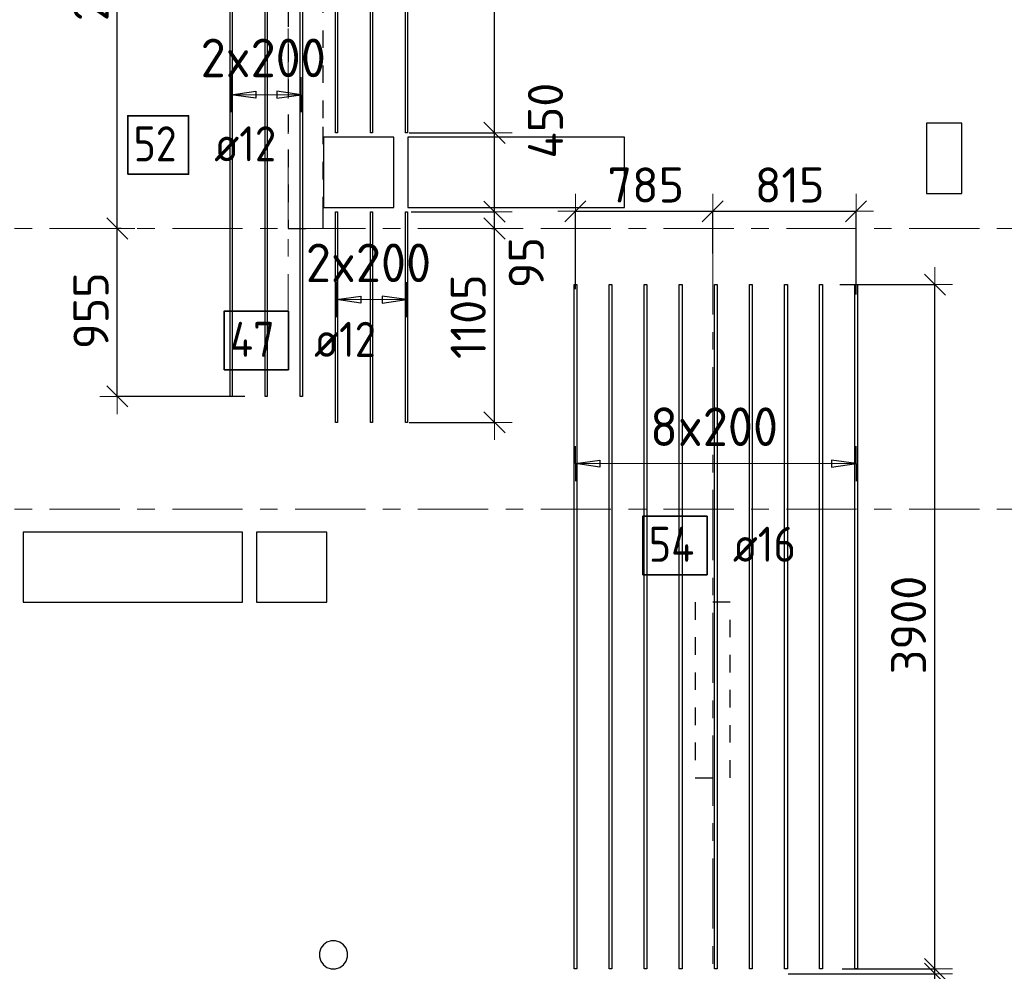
# Model space of a CAD drawing. Header units: metres. Extents: x -38 to 107, y -15 to 21.
# Tile 23 of 133: x 24.5 to 30.11, y 4.77 to 10.19. Entities that reach past the tile are written whole.
import ezdxf

# ---------------------------------------------------------------- set-up
doc = ezdxf.new("R2010")
doc.units = ezdxf.units.M
doc.header["$PDMODE"] = 65
for name, pattern in [('______11', [0.5, 0.4, -0.05, 0, -0.05]), ('______2', [0.0405, 0.03, -0.0105]), ('______5', [1.1, 0.8, -0.1, 0.1, -0.1])]:
    doc.linetypes.add(name, pattern=pattern)
for name, color, linetype, lineweight in [('XR$2$Осевая линия (1)', 7, '______5', 13), ('XR$4$Перекрытие (1)', 7, 'Continuous', 35), ('XR$4$Размерная линия (1)', 7, 'Continuous', 13)]:
    doc.layers.add(name, color=color, linetype=linetype, lineweight=lineweight)
for name, color, linetype, lineweight, true_color in [('XR$4$Арм.стержн.Доп. Арм верхн.зоны Х', 7, 'Continuous', 35, 0x8c8cff), ('XR$4$Арм.стержн.Доп. Арм. верхн.зоны У', 7, 'Continuous', 35, 0x739641), ('XR$6$Стена_ бетон несущ.', 7, 'Continuous', 70, 0xb4b496)]:
    doc.layers.add(name, color=color, linetype=linetype, lineweight=lineweight, true_color=true_color)
doc.styles.add('ISOCPEUR', font='txt')
doc.dimstyles.new('DIMSTYLE_3', dxfattribs={"dimtxt": 0.2, "dimasz": 0.2, "dimexe": 0, "dimexo": 0, "dimgap": 0.1, "dimtad": 2, "dimdec": 0, "dimlfac": 1000, "dimrnd": 5, "dimzin": 12, "dimdsep": 46, "dimtxsty": 'ISOCPEUR', "dimblk1": 'ALL_ML_STRICH', "dimblk2": 'ALL_ML_STRICH', "dimsah": 1, "dimcen": 0, "dimclrd": 7, "dimclre": 256, "dimclrt": 7, "dimadec": 0, "dimazin": 0, "dimtfac": 1, "dimtdec": 0, "dimtix": 1, "dimtmove": 2, "dimatfit": 3, "dimfxl": 0, "dimtzin": 0, "dimlwd": 0, "dimlwe": -3, "dimarcsym": 0})
doc.dimstyles.new('DIMSTYLE_34', dxfattribs={"dimtxt": 0.2, "dimasz": 0.2, "dimexe": 0, "dimexo": 0, "dimgap": 0.1, "dimtad": 0, "dimdec": 0, "dimlfac": 1000, "dimrnd": 5, "dimzin": 12, "dimdsep": 46, "dimtxsty": 'ISOCPEUR', "dimblk1": 'ALL_ML_STRICH', "dimblk2": 'ALL_ML_STRICH', "dimsah": 1, "dimcen": 0, "dimclrd": 7, "dimclre": 256, "dimclrt": 7, "dimadec": 0, "dimazin": 0, "dimtfac": 1, "dimtdec": 0, "dimtix": 1, "dimtmove": 2, "dimatfit": 3, "dimfxl": 0, "dimtvp": 1.2, "dimtzin": 0, "dimlwd": 0, "dimlwe": -3, "dimarcsym": 0})

# ---------------------------------------------------------------- blocks, each defined once
blk = doc.blocks.new('ALL_ML_STRICH')
at = {"color": 0, "linetype": 'ByBlock', "lineweight": -2}
for p, q in [((-0.3, -0.3), (0.3, 0.3)), ((0, -0.5), (0, 0.5)), ((-1, 0), (0.5, 0))]:
    blk.add_line(p, q, dxfattribs=at)
blk = doc.blocks.new('*D390')
at = {"layer": 'DEFPOINTS', "color": 7, "linetype": 'Continuous', "lineweight": 13, "transparency": 33554687}
for p in [(25.0977, 9), (25.0563, 8.0427), (25.803, 8.0427)]:
    blk.add_point(p, dxfattribs=at)
at = {"layer": 'XR$4$Размерная линия (1)', "color": 9, "linetype": 'Continuous', "lineweight": -2, "true_color": 0xc7c7c7, "transparency": 33554687}
for p, q in [((25.0777, 9), (25.0563, 9)), ((25.783, 8.0427), (25.0563, 8.0427))]:
    blk.add_line(p, q, dxfattribs=at)
at = {"layer": 'XR$4$Размерная линия (1)', "color": 7, "linetype": 'Continuous', "lineweight": -2, "transparency": 33554687}
blk.add_line((25.0563, 8.0427), (25.0563, 9), dxfattribs=at)
at = {"layer": 'XR$4$Размерная линия (1)', "color": 7, "linetype": 'Continuous', "lineweight": 13, "transparency": 33554687, "xscale": 0.2, "yscale": 0.2, "zscale": 0.2}
for p, rotation in [((25.0563, 9), 90), ((25.0563, 8.0427), 270)]:
    blk.add_blockref('ALL_ML_STRICH', p, dxfattribs=dict(at, rotation=rotation))
at = {"layer": 'XR$4$Размерная линия (1)', "color": 7, "linetype": 'Continuous', "lineweight": 13, "transparency": 33554687, "insert": (24.9063, 8.5314), "char_height": 0.2, "width": 0.6, "attachment_point": 5, "rotation": 90, "style": 'ISOCPEUR'}
blk.add_mtext('\\A1;{955}', dxfattribs=at)
blk = doc.blocks.new('*D391')
at = {"layer": 'DEFPOINTS', "color": 7, "linetype": 'Continuous', "lineweight": 13, "transparency": 33554687}
for p in [(25.7699, 11.9427), (25.0563, 9), (25.0977, 9)]:
    blk.add_point(p, dxfattribs=at)
at = {"layer": 'XR$4$Размерная линия (1)', "color": 9, "linetype": 'Continuous', "lineweight": -2, "true_color": 0xc7c7c7, "transparency": 33554687}
for p, q in [((25.7499, 11.9427), (25.0563, 11.9427)), ((25.0777, 9), (25.0563, 9))]:
    blk.add_line(p, q, dxfattribs=at)
at = {"layer": 'XR$4$Размерная линия (1)', "color": 7, "linetype": 'Continuous', "lineweight": -2, "transparency": 33554687}
blk.add_line((25.0563, 9), (25.0563, 11.9427), dxfattribs=at)
at = {"layer": 'XR$4$Размерная линия (1)', "color": 7, "linetype": 'Continuous', "lineweight": 13, "transparency": 33554687, "xscale": 0.2, "yscale": 0.2, "zscale": 0.2}
for p, rotation in [((25.0563, 11.9427), 90), ((25.0563, 9), 270)]:
    blk.add_blockref('ALL_ML_STRICH', p, dxfattribs=dict(at, rotation=rotation))
at = {"layer": 'XR$4$Размерная линия (1)', "color": 7, "linetype": 'Continuous', "lineweight": 13, "transparency": 33554687, "insert": (24.9063, 10.4714), "char_height": 0.2, "width": 0.8, "attachment_point": 5, "rotation": 90, "style": 'ISOCPEUR'}
blk.add_mtext('\\A1;{2945}', dxfattribs=at)
blk = doc.blocks.new('*D569')
at = {"layer": 'DEFPOINTS', "color": 7, "linetype": 'Continuous', "lineweight": 13, "transparency": 33554687}
for p in [(28.8594, 4.7528), (29.5064, 3.3), (29.7163, 3.3)]:
    blk.add_point(p, dxfattribs=at)
at = {"layer": 'XR$4$Размерная линия (1)', "color": 9, "linetype": 'Continuous', "lineweight": -2, "true_color": 0xc7c7c7, "transparency": 33554687}
for p, q in [((28.8794, 4.7528), (29.7163, 4.7528)), ((29.5264, 3.3), (29.7163, 3.3))]:
    blk.add_line(p, q, dxfattribs=at)
at = {"layer": 'XR$4$Размерная линия (1)', "color": 7, "linetype": 'Continuous', "lineweight": -2, "transparency": 33554687}
blk.add_line((29.7163, 3.3), (29.7163, 4.7528), dxfattribs=at)
at = {"layer": 'XR$4$Размерная линия (1)', "color": 7, "linetype": 'Continuous', "lineweight": 13, "transparency": 33554687, "xscale": 0.2, "yscale": 0.2, "zscale": 0.2}
for p, rotation in [((29.7163, 4.7528), 90), ((29.7163, 3.3), 270)]:
    blk.add_blockref('ALL_ML_STRICH', p, dxfattribs=dict(at, rotation=rotation))
at = {"layer": 'XR$4$Размерная линия (1)', "color": 7, "linetype": 'Continuous', "lineweight": 13, "transparency": 33554687, "insert": (29.5663, 4.0464), "char_height": 0.2, "width": 0.8, "attachment_point": 5, "rotation": 90, "style": 'ISOCPEUR'}
blk.add_mtext('\\A1;{1455}', dxfattribs=at)
blk = doc.blocks.new('*D570')
at = {"layer": 'DEFPOINTS', "color": 7, "linetype": 'Continuous', "lineweight": 13, "transparency": 33554687}
for p in [(29.1685, 4.7803), (28.8594, 4.7528), (29.7163, 4.7528)]:
    blk.add_point(p, dxfattribs=at)
at = {"layer": 'XR$4$Размерная линия (1)', "color": 9, "linetype": 'Continuous', "lineweight": -2, "true_color": 0xc7c7c7, "transparency": 33554687}
for p, q in [((29.1885, 4.7803), (29.7163, 4.7803)), ((28.8794, 4.7528), (29.7163, 4.7528))]:
    blk.add_line(p, q, dxfattribs=at)
at = {"layer": 'XR$4$Размерная линия (1)', "color": 7, "linetype": 'Continuous', "lineweight": -2, "transparency": 33554687}
blk.add_line((29.7163, 4.7528), (29.7163, 4.7803), dxfattribs=at)
at = {"layer": 'XR$4$Размерная линия (1)', "color": 7, "linetype": 'Continuous', "lineweight": 13, "transparency": 33554687, "xscale": 0.2, "yscale": 0.2, "zscale": 0.2}
for p, rotation in [((29.7163, 4.7528), 270), ((29.7163, 4.7803), 90)]:
    blk.add_blockref('ALL_ML_STRICH', p, dxfattribs=dict(at, rotation=rotation))
at = {"layer": 'XR$4$Размерная линия (1)', "color": 7, "linetype": 'Continuous', "lineweight": 13, "transparency": 33554687, "insert": (29.9429, 4.5475), "char_height": 0.2, "width": 0.4, "attachment_point": 5, "rotation": 90, "style": 'ISOCPEUR'}
blk.add_mtext('\\A1;{30}', dxfattribs=at)
blk = doc.blocks.new('*D571')
at = {"layer": 'DEFPOINTS', "color": 7, "linetype": 'Continuous', "lineweight": 13, "transparency": 33554687}
for p in [(29.1552, 8.6803), (29.1685, 4.7803), (29.7163, 4.7803)]:
    blk.add_point(p, dxfattribs=at)
at = {"layer": 'XR$4$Размерная линия (1)', "color": 9, "linetype": 'Continuous', "lineweight": -2, "true_color": 0xc7c7c7, "transparency": 33554687}
for p, q in [((29.1752, 8.6803), (29.7163, 8.6803)), ((29.1885, 4.7803), (29.7163, 4.7803))]:
    blk.add_line(p, q, dxfattribs=at)
at = {"layer": 'XR$4$Размерная линия (1)', "color": 7, "linetype": 'Continuous', "lineweight": -2, "transparency": 33554687}
blk.add_line((29.7163, 4.7803), (29.7163, 8.6803), dxfattribs=at)
at = {"layer": 'XR$4$Размерная линия (1)', "color": 7, "linetype": 'Continuous', "lineweight": 13, "transparency": 33554687, "xscale": 0.2, "yscale": 0.2, "zscale": 0.2}
for p, rotation in [((29.7163, 8.6803), 90), ((29.7163, 4.7803), 270)]:
    blk.add_blockref('ALL_ML_STRICH', p, dxfattribs=dict(at, rotation=rotation))
at = {"layer": 'XR$4$Размерная линия (1)', "color": 7, "linetype": 'Continuous', "lineweight": 13, "transparency": 33554687, "insert": (29.5663, 6.7403), "char_height": 0.2, "width": 0.8, "attachment_point": 5, "rotation": 90, "style": 'ISOCPEUR'}
blk.add_mtext('\\A1;{3900}', dxfattribs=at)
blk = doc.blocks.new('*D572')
at = {"layer": 'DEFPOINTS', "color": 7, "linetype": 'Continuous', "lineweight": 13, "transparency": 33554687}
for p in [(27.6674, 9.0981), (28.45, 8.8366), (27.6674, 8.6335)]:
    blk.add_point(p, dxfattribs=at)
at = {"layer": 'XR$4$Размерная линия (1)', "color": 9, "linetype": 'Continuous', "lineweight": -2, "true_color": 0xc7c7c7, "transparency": 33554687}
for p, q in [((27.6674, 8.6535), (27.6674, 9.0981)), ((28.45, 8.8566), (28.45, 9.0981))]:
    blk.add_line(p, q, dxfattribs=at)
at = {"layer": 'XR$4$Размерная линия (1)', "color": 7, "linetype": 'Continuous', "lineweight": -2, "transparency": 33554687}
blk.add_line((27.6674, 9.0981), (28.45, 9.0981), dxfattribs=at)
at = {"layer": 'XR$4$Размерная линия (1)', "color": 7, "linetype": 'Continuous', "lineweight": 13, "transparency": 33554687, "xscale": 0.2, "yscale": 0.2, "zscale": 0.2, "rotation": 180}
blk.add_blockref('ALL_ML_STRICH', (27.6674, 9.0981), dxfattribs=at)
at = {"layer": 'XR$4$Размерная линия (1)', "color": 7, "linetype": 'Continuous', "lineweight": 13, "transparency": 33554687, "xscale": 0.2, "yscale": 0.2, "zscale": 0.2}
blk.add_blockref('ALL_ML_STRICH', (28.45, 9.0981), dxfattribs=at)
at = {"layer": 'XR$4$Размерная линия (1)', "color": 7, "linetype": 'Continuous', "lineweight": 13, "transparency": 33554687, "insert": (28.0687, 9.2481), "char_height": 0.2, "width": 0.6, "attachment_point": 5, "style": 'ISOCPEUR'}
blk.add_mtext('\\A1;{785}', dxfattribs=at)
blk = doc.blocks.new('*D573')
at = {"layer": 'DEFPOINTS', "color": 7, "linetype": 'Continuous', "lineweight": 13, "transparency": 33554687}
for p in [(28.45, 9.0981), (28.45, 8.8366), (29.2674, 8.6048)]:
    blk.add_point(p, dxfattribs=at)
at = {"layer": 'XR$4$Размерная линия (1)', "color": 9, "linetype": 'Continuous', "lineweight": -2, "true_color": 0xc7c7c7, "transparency": 33554687}
for p, q in [((28.45, 8.8566), (28.45, 9.0981)), ((29.2674, 8.6248), (29.2674, 9.0981))]:
    blk.add_line(p, q, dxfattribs=at)
at = {"layer": 'XR$4$Размерная линия (1)', "color": 7, "linetype": 'Continuous', "lineweight": -2, "transparency": 33554687}
blk.add_line((28.45, 9.0981), (29.2674, 9.0981), dxfattribs=at)
at = {"layer": 'XR$4$Размерная линия (1)', "color": 7, "linetype": 'Continuous', "lineweight": 13, "transparency": 33554687, "xscale": 0.2, "yscale": 0.2, "zscale": 0.2, "rotation": 180}
blk.add_blockref('ALL_ML_STRICH', (28.45, 9.0981), dxfattribs=at)
at = {"layer": 'XR$4$Размерная линия (1)', "color": 7, "linetype": 'Continuous', "lineweight": 13, "transparency": 33554687, "xscale": 0.2, "yscale": 0.2, "zscale": 0.2}
blk.add_blockref('ALL_ML_STRICH', (29.2674, 9.0981), dxfattribs=at)
at = {"layer": 'XR$4$Размерная линия (1)', "color": 7, "linetype": 'Continuous', "lineweight": 13, "transparency": 33554687, "insert": (28.8887, 9.2481), "char_height": 0.2, "width": 0.6, "attachment_point": 5, "style": 'ISOCPEUR'}
blk.add_mtext('\\A1;{815}', dxfattribs=at)
blk = doc.blocks.new('*D578')
at = {"layer": 'DEFPOINTS', "color": 7, "linetype": 'Continuous', "lineweight": 13, "transparency": 33554687}
for p in [(27.1685, 9), (26.699, 7.8952), (27.2063, 7.8952)]:
    blk.add_point(p, dxfattribs=at)
at = {"layer": 'XR$4$Размерная линия (1)', "color": 9, "linetype": 'Continuous', "lineweight": -2, "true_color": 0xc7c7c7, "transparency": 33554687}
for p, q in [((27.1885, 9), (27.2063, 9)), ((26.719, 7.8952), (27.2063, 7.8952))]:
    blk.add_line(p, q, dxfattribs=at)
at = {"layer": 'XR$4$Размерная линия (1)', "color": 7, "linetype": 'Continuous', "lineweight": -2, "transparency": 33554687}
blk.add_line((27.2063, 7.8952), (27.2063, 9), dxfattribs=at)
at = {"layer": 'XR$4$Размерная линия (1)', "color": 7, "linetype": 'Continuous', "lineweight": 13, "transparency": 33554687, "xscale": 0.2, "yscale": 0.2, "zscale": 0.2}
for p, rotation in [((27.2063, 9), 90), ((27.2063, 7.8952), 270)]:
    blk.add_blockref('ALL_ML_STRICH', p, dxfattribs=dict(at, rotation=rotation))
at = {"layer": 'XR$4$Размерная линия (1)', "color": 7, "linetype": 'Continuous', "lineweight": 13, "transparency": 33554687, "insert": (27.0563, 8.4976), "char_height": 0.2, "width": 0.8, "attachment_point": 5, "rotation": 90, "style": 'ISOCPEUR'}
blk.add_mtext('\\A1;{1105}', dxfattribs=at)
blk = doc.blocks.new('*D579')
at = {"layer": 'DEFPOINTS', "color": 7, "linetype": 'Continuous', "lineweight": 13, "transparency": 33554687}
for p in [(26.711, 9.0952), (27.1685, 9), (27.2063, 9)]:
    blk.add_point(p, dxfattribs=at)
at = {"layer": 'XR$4$Размерная линия (1)', "color": 9, "linetype": 'Continuous', "lineweight": -2, "true_color": 0xc7c7c7, "transparency": 33554687}
for p, q in [((26.731, 9.0952), (27.2063, 9.0952)), ((27.1885, 9), (27.2063, 9))]:
    blk.add_line(p, q, dxfattribs=at)
at = {"layer": 'XR$4$Размерная линия (1)', "color": 7, "linetype": 'Continuous', "lineweight": -2, "transparency": 33554687}
blk.add_line((27.2063, 9), (27.2063, 9.0952), dxfattribs=at)
at = {"layer": 'XR$4$Размерная линия (1)', "color": 7, "linetype": 'Continuous', "lineweight": 13, "transparency": 33554687, "xscale": 0.2, "yscale": 0.2, "zscale": 0.2}
for p, rotation in [((27.2063, 9), 270), ((27.2063, 9.0952), 90)]:
    blk.add_blockref('ALL_ML_STRICH', p, dxfattribs=dict(at, rotation=rotation))
at = {"layer": 'XR$4$Размерная линия (1)', "color": 7, "linetype": 'Continuous', "lineweight": 13, "transparency": 33554687, "insert": (27.3873, 8.8051), "char_height": 0.2, "width": 0.4, "attachment_point": 5, "rotation": 90, "style": 'ISOCPEUR'}
blk.add_mtext('\\A1;{95}', dxfattribs=at)
blk = doc.blocks.new('*D580')
at = {"layer": 'DEFPOINTS', "color": 7, "linetype": 'Continuous', "lineweight": 13, "transparency": 33554687}
for p in [(26.699, 9.5452), (26.711, 9.0952), (27.2063, 9.0952)]:
    blk.add_point(p, dxfattribs=at)
at = {"layer": 'XR$4$Размерная линия (1)', "color": 9, "linetype": 'Continuous', "lineweight": -2, "true_color": 0xc7c7c7, "transparency": 33554687}
for p, q in [((26.719, 9.5452), (27.2063, 9.5452)), ((26.731, 9.0952), (27.2063, 9.0952))]:
    blk.add_line(p, q, dxfattribs=at)
at = {"layer": 'XR$4$Размерная линия (1)', "color": 7, "linetype": 'Continuous', "lineweight": -2, "transparency": 33554687}
blk.add_line((27.2063, 9.0952), (27.2063, 9.5452), dxfattribs=at)
at = {"layer": 'XR$4$Размерная линия (1)', "color": 7, "linetype": 'Continuous', "lineweight": 13, "transparency": 33554687, "xscale": 0.2, "yscale": 0.2, "zscale": 0.2}
for p, rotation in [((27.2063, 9.5452), 90), ((27.2063, 9.0952), 270)]:
    blk.add_blockref('ALL_ML_STRICH', p, dxfattribs=dict(at, rotation=rotation))
at = {"layer": 'XR$4$Размерная линия (1)', "color": 7, "linetype": 'Continuous', "lineweight": 13, "transparency": 33554687, "insert": (27.4968, 9.6147), "char_height": 0.2, "width": 0.6, "attachment_point": 5, "rotation": 90, "style": 'ISOCPEUR'}
blk.add_mtext('\\A1;{450}', dxfattribs=at)
blk = doc.blocks.new('*D581')
at = {"layer": 'DEFPOINTS', "color": 7, "linetype": 'Continuous', "lineweight": 13, "transparency": 33554687}
for p in [(26.711, 11.7452), (26.699, 9.5452), (27.2063, 9.5452)]:
    blk.add_point(p, dxfattribs=at)
at = {"layer": 'XR$4$Размерная линия (1)', "color": 9, "linetype": 'Continuous', "lineweight": -2, "true_color": 0xc7c7c7, "transparency": 33554687}
for p, q in [((26.731, 11.7452), (27.2063, 11.7452)), ((26.719, 9.5452), (27.2063, 9.5452))]:
    blk.add_line(p, q, dxfattribs=at)
at = {"layer": 'XR$4$Размерная линия (1)', "color": 7, "linetype": 'Continuous', "lineweight": -2, "transparency": 33554687}
blk.add_line((27.2063, 9.5452), (27.2063, 11.7452), dxfattribs=at)
at = {"layer": 'XR$4$Размерная линия (1)', "color": 7, "linetype": 'Continuous', "lineweight": 13, "transparency": 33554687, "xscale": 0.2, "yscale": 0.2, "zscale": 0.2}
for p, rotation in [((27.2063, 11.7452), 90), ((27.2063, 9.5452), 270)]:
    blk.add_blockref('ALL_ML_STRICH', p, dxfattribs=dict(at, rotation=rotation))
at = {"layer": 'XR$4$Размерная линия (1)', "color": 7, "linetype": 'Continuous', "lineweight": 13, "transparency": 33554687, "insert": (27.0563, 10.6552), "char_height": 0.2, "width": 0.8, "attachment_point": 5, "rotation": 90, "style": 'ISOCPEUR'}
blk.add_mtext('\\A1;{2200}', dxfattribs=at)

msp = doc.modelspace()

# ---------------------------------------------------------------- linework, layer by layer
at = {"layer": 'XR$2$Осевая линия (1)', "color": 253, "linetype": '______11', "lineweight": 13, "true_color": 0xa0a0a0, "transparency": 33554687}
for p, q in [((26.03, 8.34), (26.03, 19.78)), ((-2.63, 9), (62.6, 9)), ((28.45, -3.39), (28.45, 8.92)), ((-2.63, 7.4), (62.6, 7.4))]:
    msp.add_line(p, q, dxfattribs=at)
at = {"layer": 'XR$4$Арм.стержн.Доп. Арм верхн.зоны Х', "color": 253, "linetype": 'Continuous', "lineweight": -3, "true_color": 0xa0a0a0, "transparency": 33554687}
for p, q in [((25.705, 9.7623), (25.705, 9.8623)), ((26.105, 9.7623), (26.105, 9.8623)), ((25.705, 9.7623), (25.705, 9.6623)), ((26.105, 9.7623), (26.105, 9.6623)), ((27.6674, 7.6604), (27.6674, 7.7604)), ((29.2674, 7.6604), (29.2674, 7.7604)), ((27.6674, 7.6604), (27.6674, 7.5604)), ((29.2674, 7.6604), (29.2674, 7.5604))]:
    msp.add_line(p, q, dxfattribs=at)
at = {"layer": 'XR$4$Арм.стержн.Доп. Арм верхн.зоны Х', "color": 7, "linetype": 'Continuous', "lineweight": 25, "transparency": 33554687}
for p, q in [((25.705, 9.7623), (25.845, 9.7823)), ((25.845, 9.7823), (25.845, 9.7423)), ((26.105, 9.7623), (25.965, 9.7823)), ((25.965, 9.7823), (25.965, 9.7423)), ((25.845, 9.7423), (25.705, 9.7623)), ((25.965, 9.7423), (26.105, 9.7623)), ((27.6674, 7.6604), (27.8074, 7.6804)), ((27.8074, 7.6404), (27.6674, 7.6604)), ((27.8074, 7.6804), (27.8074, 7.6404)), ((29.2674, 7.6604), (29.1274, 7.6804)), ((29.1274, 7.6804), (29.1274, 7.6404)), ((29.1274, 7.6404), (29.2674, 7.6604))]:
    msp.add_line(p, q, dxfattribs=at)
at = {"layer": 'XR$4$Арм.стержн.Доп. Арм верхн.зоны Х', "color": 7, "linetype": 'Continuous', "lineweight": 13, "transparency": 33554687}
for p, q in [((25.705, 9.7623), (25.705, 9.7623)), ((25.705, 9.7623), (26.105, 9.7623)), ((26.105, 9.7623), (26.105, 9.7623)), ((27.6674, 7.6604), (27.6674, 7.6604)), ((29.2674, 7.6604), (29.2674, 7.6604))]:
    msp.add_line(p, q, dxfattribs=at)
at = {"layer": 'XR$4$Арм.стержн.Доп. Арм верхн.зоны Х', "color": 34, "linetype": 'Continuous', "lineweight": 25, "transparency": 33554687}
for points in [[(25.699, 8.0427), (25.699, 11.9427), (25.711, 11.9427), (25.711, 8.0427), (25.699, 8.0427)], [(25.899, 8.0427), (25.899, 11.9427), (25.911, 11.9427), (25.911, 8.0427), (25.899, 8.0427)], [(26.099, 8.0427), (26.099, 11.9427), (26.111, 11.9427), (26.111, 8.0427), (26.099, 8.0427)]]:
    msp.add_lwpolyline(points, dxfattribs=at)
at = {"layer": 'XR$4$Арм.стержн.Доп. Арм верхн.зоны Х', "color": 7, "linetype": 'Continuous', "lineweight": 35, "transparency": 33554687}
for points in [[(25.1157, 9.3093), (25.4623, 9.3093), (25.4623, 9.6426), (25.1157, 9.6426), (25.1157, 9.3093)], [(28.0514, 7.0271), (28.4181, 7.0271), (28.4181, 7.3604), (28.0514, 7.3604), (28.0514, 7.0271)]]:
    msp.add_lwpolyline(points, dxfattribs=at)
at = {"layer": 'XR$4$Арм.стержн.Доп. Арм верхн.зоны Х', "color": 7, "linetype": 'Continuous', "lineweight": 25, "transparency": 33554687}
for points in [[(27.6594, 4.7803), (27.6594, 8.6803), (27.6754, 8.6803), (27.6754, 4.7803), (27.6594, 4.7803)], [(27.8594, 4.7803), (27.8594, 8.6803), (27.8754, 8.6803), (27.8754, 4.7803), (27.8594, 4.7803)], [(28.0594, 4.7803), (28.0594, 8.6803), (28.0754, 8.6803), (28.0754, 4.7803), (28.0594, 4.7803)], [(28.2594, 4.7803), (28.2594, 8.6803), (28.2754, 8.6803), (28.2754, 4.7803), (28.2594, 4.7803)], [(28.4594, 4.7803), (28.4594, 8.6803), (28.4754, 8.6803), (28.4754, 4.7803), (28.4594, 4.7803)], [(28.6594, 4.7803), (28.6594, 8.6803), (28.6754, 8.6803), (28.6754, 4.7803), (28.6594, 4.7803)], [(28.8594, 4.7803), (28.8594, 8.6803), (28.8754, 8.6803), (28.8754, 4.7803), (28.8594, 4.7803)], [(29.0594, 4.7803), (29.0594, 8.6803), (29.0754, 8.6803), (29.0754, 4.7803), (29.0594, 4.7803)], [(29.2594, 4.7803), (29.2594, 8.6803), (29.2754, 8.6803), (29.2754, 4.7803), (29.2594, 4.7803)]]:
    msp.add_lwpolyline(points, dxfattribs=at)
at = {"layer": 'XR$4$Арм.стержн.Доп. Арм верхн.зоны Х', "color": 7, "linetype": 'Continuous', "lineweight": 13, "transparency": 33554687}
msp.add_lwpolyline([(27.6674, 7.6604), (27.8944, 7.6604), (27.8944, 7.6604), (29.2674, 7.6604)], dxfattribs=at)
at = {"layer": 'XR$4$Арм.стержн.Доп. Арм. верхн.зоны У', "color": 253, "linetype": 'Continuous', "lineweight": -3, "true_color": 0xa0a0a0, "transparency": 33554687}
for p, q in [((26.305, 8.5945), (26.305, 8.6945)), ((26.705, 8.5945), (26.705, 8.6945)), ((26.305, 8.5945), (26.305, 8.4945)), ((26.705, 8.5945), (26.705, 8.4945))]:
    msp.add_line(p, q, dxfattribs=at)
at = {"layer": 'XR$4$Арм.стержн.Доп. Арм. верхн.зоны У', "color": 7, "linetype": 'Continuous', "lineweight": 25, "transparency": 33554687}
for p, q in [((26.305, 8.5945), (26.445, 8.6145)), ((26.445, 8.5745), (26.305, 8.5945)), ((26.445, 8.6145), (26.445, 8.5745)), ((26.705, 8.5945), (26.565, 8.6145)), ((26.565, 8.6145), (26.565, 8.5745)), ((26.565, 8.5745), (26.705, 8.5945))]:
    msp.add_line(p, q, dxfattribs=at)
at = {"layer": 'XR$4$Арм.стержн.Доп. Арм. верхн.зоны У', "color": 7, "linetype": 'Continuous', "lineweight": 13, "transparency": 33554687}
for p, q in [((26.305, 8.5945), (26.305, 8.5945)), ((26.305, 8.5945), (26.705, 8.5945)), ((26.705, 8.5945), (26.705, 8.5945))]:
    msp.add_line(p, q, dxfattribs=at)
at = {"layer": 'XR$4$Арм.стержн.Доп. Арм. верхн.зоны У', "color": 34, "linetype": 'Continuous', "lineweight": 25, "transparency": 33554687}
for points in [[(26.299, 9.5452), (26.299, 11.7452), (26.311, 11.7452), (26.311, 9.5452), (26.299, 9.5452)], [(26.499, 9.5452), (26.499, 11.7452), (26.511, 11.7452), (26.511, 9.5452), (26.499, 9.5452)], [(26.699, 9.5452), (26.699, 11.7452), (26.711, 11.7452), (26.711, 9.5452), (26.699, 9.5452)], [(26.311, 9.0952), (26.311, 7.8952), (26.299, 7.8952), (26.299, 9.0952), (26.311, 9.0952)], [(26.511, 9.0952), (26.511, 7.8952), (26.499, 7.8952), (26.499, 9.0952), (26.511, 9.0952)], [(26.711, 9.0952), (26.711, 7.8952), (26.699, 7.8952), (26.699, 9.0952), (26.711, 9.0952)]]:
    msp.add_lwpolyline(points, dxfattribs=at)
at = {"layer": 'XR$4$Арм.стержн.Доп. Арм. верхн.зоны У', "color": 7, "linetype": 'Continuous', "lineweight": 35, "transparency": 33554687}
msp.add_lwpolyline([(25.6648, 8.1949), (26.0314, 8.1949), (26.0314, 8.5282), (25.6648, 8.5282), (25.6648, 8.1949)], dxfattribs=at)
at = {"layer": 'XR$4$Перекрытие (1)', "color": 7, "linetype": 'Continuous', "lineweight": 25, "transparency": 33554687}
for p, q in [((29.6691, 9.6002), (29.6691, 9.2002)), ((29.8691, 9.6002), (29.6691, 9.6002)), ((29.8691, 9.2003), (29.8691, 9.6002)), ((26.632, 9.5203), (26.232, 9.5202)), ((26.232, 9.5202), (26.232, 9.1202)), ((26.632, 9.1203), (26.632, 9.5203)), ((26.7123, 9.5202), (26.7123, 9.1202)), ((27.9473, 9.5202), (26.7123, 9.5202)), ((27.9473, 9.1202), (27.9473, 9.5202)), ((29.6691, 9.2002), (29.8691, 9.2003)), ((26.232, 9.1202), (26.632, 9.1203)), ((26.7123, 9.1202), (27.9473, 9.1202)), ((24.52, 7.2702), (24.52, 6.8702)), ((25.77, 7.2702), (24.52, 7.2702)), ((25.77, 6.8702), (25.77, 7.2702)), ((25.8501, 7.2702), (25.8501, 6.8702)), ((26.2501, 7.2702), (25.8501, 7.2702)), ((26.2501, 6.8702), (26.2501, 7.2702)), ((24.52, 6.8702), (25.77, 6.8702)), ((25.8501, 6.8702), (26.2501, 6.8702)), ((26.2754, 4.9406), (26.2514, 4.9328)), ((26.3006, 4.9406), (26.2754, 4.9406)), ((26.3246, 4.9328), (26.3006, 4.9406)), ((26.2162, 4.8976), (26.2084, 4.8736)), ((26.231, 4.918), (26.2162, 4.8976)), ((26.2514, 4.9328), (26.231, 4.918)), ((26.3451, 4.918), (26.3246, 4.9328)), ((26.3599, 4.8976), (26.3451, 4.918)), ((26.3677, 4.8736), (26.3599, 4.8976)), ((26.2084, 4.8736), (26.2084, 4.8483)), ((26.2084, 4.8483), (26.2162, 4.8243)), ((26.3599, 4.8243), (26.3677, 4.8483)), ((26.3677, 4.8483), (26.3677, 4.8736)), ((26.2162, 4.8243), (26.231, 4.8039)), ((26.231, 4.8039), (26.2514, 4.7891)), ((26.2514, 4.7891), (26.2754, 4.7813)), ((26.2754, 4.7813), (26.3006, 4.7813)), ((26.3006, 4.7813), (26.3246, 4.7891)), ((26.3246, 4.7891), (26.3451, 4.8039)), ((26.3451, 4.8039), (26.3599, 4.8243))]:
    msp.add_line(p, q, dxfattribs=at)
at = {"layer": 'XR$6$Стена_ бетон несущ.', "color": 253, "linetype": '______2', "lineweight": -3, "true_color": 0xa0a0a0, "transparency": 33554687}
for p, q in [((26.03, 16.45), (26.03, 9)), ((26.23, 9.8294), (26.23, 10.6396)), ((26.23, 9.6294), (26.23, 9.8294)), ((26.23, 9.08), (26.23, 9.6294)), ((26.23, 9), (26.23, 9.08)), ((26.03, 9), (26.229, 9)), ((26.229, 9), (26.23, 9)), ((28.55, 6.87), (28.35, 6.87)), ((28.35, 6.87), (28.35, 5.87)), ((28.55, 5.87), (28.55, 6.87)), ((28.35, 5.87), (28.55, 5.87))]:
    msp.add_line(p, q, dxfattribs=at)

# ---------------------------------------------------------------- texts
at = {"layer": 'XR$4$Арм.стержн.Доп. Арм верхн.зоны Х', "color": 7, "linetype": 'Continuous', "lineweight": 13, "transparency": 33554687, "char_height": 0.22, "width": 0.873359, "attachment_point": 7, "style": 'ISOCPEUR'}
for s, insert in [('\\W0.95;2x200', (25.531, 9.8623)), ('\\W0.95;8x200', (28.0934, 7.7604))]:
    msp.add_mtext(s, dxfattribs=dict(at, insert=insert))
at = {"layer": 'XR$4$Арм.стержн.Доп. Арм верхн.зоны Х', "color": 7, "linetype": 'Continuous', "lineweight": 25, "transparency": 33554687, "char_height": 0.2, "attachment_point": 7, "style": 'ISOCPEUR'}
for s, insert, width in [('\\W0.87;52', (25.149, 9.3826), 0.367208), ('\\W0.89; ø12 ', (25.4957, 9.3826), 0.749105), ('\\W0.88;54', (28.0848, 7.1004), 0.387995), ('\\W0.89; ø16 ', (28.4514, 7.1004), 0.749105)]:
    msp.add_mtext(s, dxfattribs=dict(at, insert=insert, width=width))
at = {"layer": 'XR$4$Арм.стержн.Доп. Арм. верхн.зоны У', "color": 7, "linetype": 'Continuous', "lineweight": 13, "transparency": 33554687, "insert": (26.131, 8.6945), "char_height": 0.22, "width": 0.873359, "attachment_point": 7, "style": 'ISOCPEUR'}
msp.add_mtext('\\W0.95;2x200', dxfattribs=at)
at = {"layer": 'XR$4$Арм.стержн.Доп. Арм. верхн.зоны У', "color": 7, "linetype": 'Continuous', "lineweight": 25, "transparency": 33554687, "char_height": 0.2, "attachment_point": 7, "style": 'ISOCPEUR'}
for s, insert, width in [('\\W0.88;47', (25.6981, 8.2682), 0.387995), ('\\W0.89; ø12 ', (26.0648, 8.2682), 0.749105)]:
    msp.add_mtext(s, dxfattribs=dict(at, insert=insert, width=width))

# ---------------------------------------------------------------- dimensions: what is measured, and where the dimension line sits
at = {"layer": 'XR$4$Размерная линия (1)', "color": 7, "linetype": 'Continuous', "lineweight": 13, "transparency": 33554687}
for base, p1, p2, dimstyle, picture, middle in [((25.0563, 11.9427), (25.0777, 9), (25.7499, 11.9427), 'DIMSTYLE_3', '*D391', (24.9063, 10.4714)), ((27.2063, 11.7452), (26.719, 9.5452), (26.731, 11.7452), 'DIMSTYLE_3', '*D581', (27.0563, 10.6552)), ((27.2063, 9.5452), (26.731, 9.0952), (26.719, 9.5452), 'DIMSTYLE_34', '*D580', (27.4968, 9.6147)), ((27.2063, 9.0952), (27.1885, 9), (26.731, 9.0952), 'DIMSTYLE_34', '*D579', (27.3873, 8.8051)), ((25.0563, 9), (25.783, 8.0427), (25.0777, 9), 'DIMSTYLE_3', '*D390', (24.9063, 8.5314)), ((27.2063, 9), (26.719, 7.8952), (27.1885, 9), 'DIMSTYLE_3', '*D578', (27.0563, 8.4976)), ((29.7163, 8.6803), (29.1885, 4.7803), (29.1752, 8.6803), 'DIMSTYLE_3', '*D571', (29.5663, 6.7403)), ((29.71634, 4.78028), (28.87944, 4.75276), (29.18852, 4.78028), 'DIMSTYLE_34', '*D570', (29.94292, 4.54755)), ((29.7163, 4.7528), (29.5264, 3.3), (28.8794, 4.7528), 'DIMSTYLE_3', '*D569', (29.5663, 4.0464))]:
    dim = msp.add_linear_dim(base=base, p1=p1, p2=p2, angle=90, dimstyle=dimstyle, override={"dimpost": '<>', "dimclrd": 7, "dimclre": 9, "dimclrt": 7, "dimlwd": 0, "dimlwe": 65533}, dxfattribs=at)
    dim.commit()
    dim.dimension.update_dxf_attribs({"geometry": picture, "text_midpoint": middle, "dimtype": 160})
for base, p1, p2, picture, middle in [((28.45, 9.0981), (27.6674, 8.6535), (28.45, 8.8566), '*D572', (28.0687, 9.2481)), ((29.2674, 9.0981), (28.45, 8.8566), (29.2674, 8.6248), '*D573', (28.8887, 9.2481))]:
    dim = msp.add_linear_dim(base=base, p1=p1, p2=p2, dimstyle='DIMSTYLE_3', override={"dimpost": '<>', "dimclrd": 7, "dimclre": 9, "dimclrt": 7, "dimlwd": 0, "dimlwe": 65533}, dxfattribs=at)
    dim.commit()
    dim.dimension.update_dxf_attribs({"geometry": picture, "text_midpoint": middle, "dimtype": 160})

doc.saveas('drawing.dxf')
